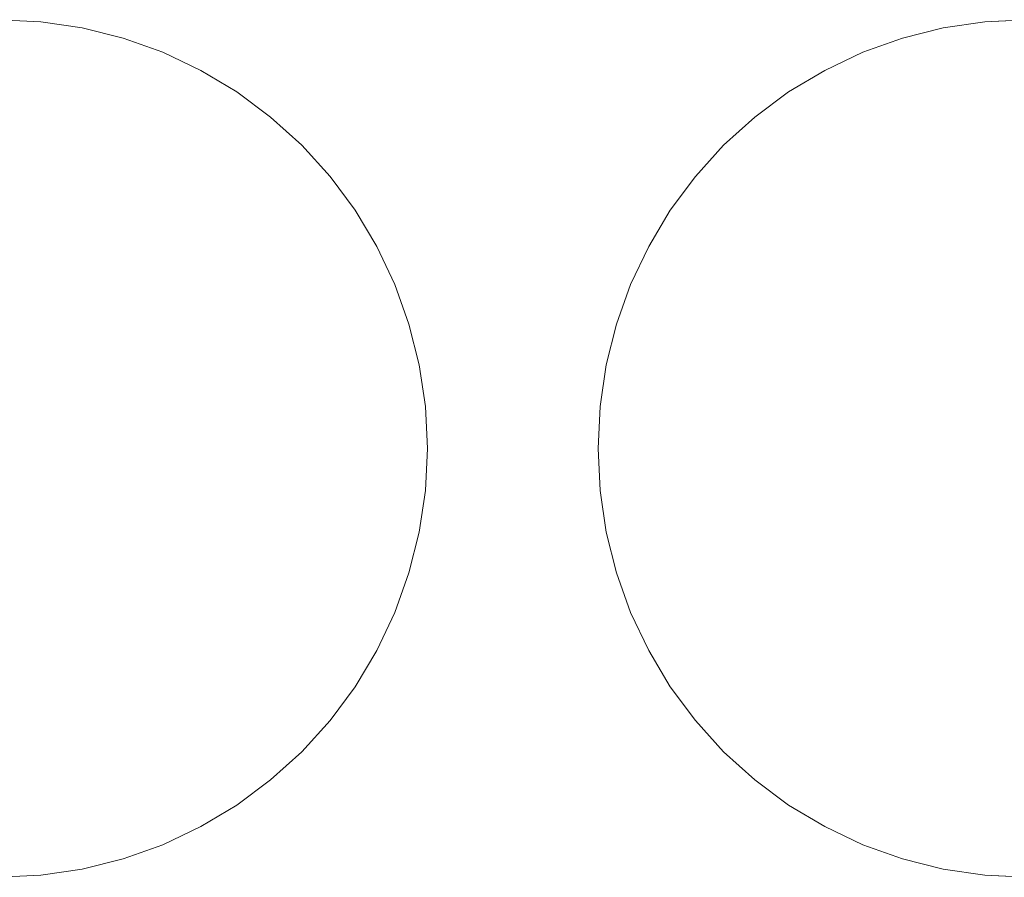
# Model space of a CAD drawing. Header units: millimetres. Extents: x -143 to 143, y -39 to 39.
# Tile 28 of 38: x 67 to 88, y -19 to -1. Entities that reach past the tile are written whole.
import ezdxf

# ---------------------------------------------------------------- set-up
doc = ezdxf.new("R2010")
doc.units = ezdxf.units.MM
doc.header["$LTSCALE"] = 5.08
doc.layers.add('None', color=7, linetype='Continuous', lineweight=5, true_color=0x000000)

# ---------------------------------------------------------------- blocks, each defined once
blk = doc.blocks.new('Group-1')
at = {"layer": 'None', "color": 18, "linetype": 'Continuous', "lineweight": 5}
for points, invisible_edges in [([(-37650.726, 11129.312, -204.914), (-37649.015, 11137.911, -204.914), (-37640.915, 11141.267, -204.914), (-37650.726, 11129.312, -204.914)], 15), ([(-37639.127, 11123.112, -204.914), (-37650.726, 11129.312, -204.914), (-37640.915, 11141.267, -204.914), (-37639.127, 11123.112, -204.914)], 15), ([(-37650.726, 11129.312, -201.739), (-37649.015, 11137.911, -201.739), (-37640.915, 11141.267, -201.739), (-37650.726, 11129.312, -201.739)], 15), ([(-37639.127, 11123.112, -201.739), (-37650.726, 11129.312, -201.739), (-37640.915, 11141.267, -201.739), (-37639.127, 11123.112, -201.739)], 15), ([(-37649.015, 11137.911, -204.914), (-37644.526, 11140.911, -204.914), (-37640.915, 11141.267, -204.914), (-37649.015, 11137.911, -204.914)], 15), ([(-37649.015, 11137.911, -201.739), (-37644.526, 11140.911, -201.739), (-37640.915, 11141.267, -201.739), (-37649.015, 11137.911, -201.739)], 15), ([(-37644.526, 11140.911, -204.914), (-37642.738, 11141.267, -204.914), (-37640.915, 11141.267, -204.914), (-37644.526, 11140.911, -204.914)], 15), ([(-37644.526, 11140.911, -201.739), (-37642.738, 11141.267, -201.739), (-37640.915, 11141.267, -201.739), (-37644.526, 11140.911, -201.739)], 15), ([(-37642.738, 11141.267, -204.914), (-37641.827, 11141.311, -204.914), (-37640.915, 11141.267, -204.914), (-37642.738, 11141.267, -204.914)], 12), ([(-37642.738, 11141.267, -201.739), (-37641.827, 11141.311, -201.739), (-37640.915, 11141.267, -201.739), (-37642.738, 11141.267, -201.739)], 12), ([(-37640.915, 11141.267, -204.914), (-37640.012, 11141.133, -204.914), (-37639.127, 11140.911, -204.914), (-37640.915, 11141.267, -204.914)], 12), ([(-37640.915, 11141.267, -204.914), (-37639.127, 11140.911, -204.914), (-37636.66, 11139.744, -204.914), (-37640.915, 11141.267, -204.914)], 15), ([(-37640.915, 11141.267, -204.914), (-37636.66, 11139.744, -204.914), (-37634.638, 11137.911, -204.914), (-37640.915, 11141.267, -204.914)], 15), ([(-37640.915, 11141.267, -204.914), (-37634.638, 11137.911, -204.914), (-37632.571, 11132.923, -204.914), (-37640.915, 11141.267, -204.914)], 15), ([(-37639.127, 11123.112, -204.914), (-37640.915, 11141.267, -204.914), (-37632.571, 11132.923, -204.914), (-37639.127, 11123.112, -204.914)], 15), ([(-37640.915, 11141.267, -201.739), (-37640.012, 11141.133, -201.739), (-37639.127, 11140.911, -201.739), (-37640.915, 11141.267, -201.739)], 12), ([(-37640.915, 11141.267, -201.739), (-37639.127, 11140.911, -201.739), (-37636.66, 11139.744, -201.739), (-37640.915, 11141.267, -201.739)], 15), ([(-37640.915, 11141.267, -201.739), (-37636.66, 11139.744, -201.739), (-37634.638, 11137.911, -201.739), (-37640.915, 11141.267, -201.739)], 15), ([(-37640.915, 11141.267, -201.739), (-37634.638, 11137.911, -201.739), (-37632.571, 11132.923, -201.739), (-37640.915, 11141.267, -201.739)], 15), ([(-37639.127, 11123.112, -201.739), (-37640.915, 11141.267, -201.739), (-37632.571, 11132.923, -201.739), (-37639.127, 11123.112, -201.739)], 15), ([(-37628.426, 11129.312, -204.914), (-37626.715, 11137.911, -204.914), (-37618.615, 11141.267, -204.914), (-37628.426, 11129.312, -204.914)], 15), ([(-37616.827, 11123.112, -204.914), (-37628.426, 11129.312, -204.914), (-37618.615, 11141.267, -204.914), (-37616.827, 11123.112, -204.914)], 15), ([(-37628.426, 11129.312, -201.739), (-37626.715, 11137.911, -201.739), (-37618.615, 11141.267, -201.739), (-37628.426, 11129.312, -201.739)], 15), ([(-37616.827, 11123.112, -201.739), (-37628.426, 11129.312, -201.739), (-37618.615, 11141.267, -201.739), (-37616.827, 11123.112, -201.739)], 15), ([(-37626.715, 11137.911, -204.914), (-37622.226, 11140.911, -204.914), (-37618.615, 11141.267, -204.914), (-37626.715, 11137.911, -204.914)], 15), ([(-37626.715, 11137.911, -201.739), (-37622.226, 11140.911, -201.739), (-37618.615, 11141.267, -201.739), (-37626.715, 11137.911, -201.739)], 15), ([(-37622.226, 11140.911, -204.914), (-37621.341, 11141.133, -204.914), (-37620.438, 11141.267, -204.914), (-37622.226, 11140.911, -204.914)], 12), ([(-37622.226, 11140.911, -204.914), (-37620.438, 11141.267, -204.914), (-37618.615, 11141.267, -204.914), (-37622.226, 11140.911, -204.914)], 15), ([(-37622.226, 11140.911, -201.739), (-37621.341, 11141.133, -201.739), (-37620.438, 11141.267, -201.739), (-37622.226, 11140.911, -201.739)], 12), ([(-37622.226, 11140.911, -201.739), (-37620.438, 11141.267, -201.739), (-37618.615, 11141.267, -201.739), (-37622.226, 11140.911, -201.739)], 15), ([(-37620.438, 11141.267, -204.914), (-37619.527, 11141.311, -204.914), (-37618.615, 11141.267, -204.914), (-37620.438, 11141.267, -204.914)], 12), ([(-37620.438, 11141.267, -201.739), (-37619.527, 11141.311, -201.739), (-37618.615, 11141.267, -201.739), (-37620.438, 11141.267, -201.739)], 12), ([(-37639.127, 11140.911, -204.914), (-37638.268, 11140.604, -204.914), (-37637.443, 11140.213, -204.914), (-37639.127, 11140.911, -204.914)], 12), ([(-37639.127, 11140.911, -204.914), (-37637.443, 11140.213, -204.914), (-37636.66, 11139.744, -204.914), (-37639.127, 11140.911, -204.914)], 13), ([(-37639.127, 11140.911, -201.739), (-37638.268, 11140.604, -201.739), (-37637.443, 11140.213, -201.739), (-37639.127, 11140.911, -201.739)], 12), ([(-37639.127, 11140.911, -201.739), (-37637.443, 11140.213, -201.739), (-37636.66, 11139.744, -201.739), (-37639.127, 11140.911, -201.739)], 13), ([(-37626.715, 11137.911, -204.914), (-37624.693, 11139.744, -204.914), (-37622.226, 11140.911, -204.914), (-37626.715, 11137.911, -204.914)], 15), ([(-37626.715, 11137.911, -201.739), (-37624.693, 11139.744, -201.739), (-37622.226, 11140.911, -201.739), (-37626.715, 11137.911, -201.739)], 15), ([(-37624.693, 11139.744, -204.914), (-37623.91, 11140.213, -204.914), (-37622.226, 11140.911, -204.914), (-37624.693, 11139.744, -204.914)], 14), ([(-37624.693, 11139.744, -201.739), (-37623.91, 11140.213, -201.739), (-37622.226, 11140.911, -201.739), (-37624.693, 11139.744, -201.739)], 14), ([(-37623.91, 11140.213, -204.914), (-37623.085, 11140.604, -204.914), (-37622.226, 11140.911, -204.914), (-37623.91, 11140.213, -204.914)], 12), ([(-37623.91, 11140.213, -201.739), (-37623.085, 11140.604, -201.739), (-37622.226, 11140.911, -201.739), (-37623.91, 11140.213, -201.739)], 12), ([(-37636.66, 11139.744, -204.914), (-37635.927, 11139.2, -204.914), (-37635.25, 11138.588, -204.914), (-37636.66, 11139.744, -204.914)], 12), ([(-37636.66, 11139.744, -204.914), (-37635.25, 11138.588, -204.914), (-37634.638, 11137.911, -204.914), (-37636.66, 11139.744, -204.914)], 13), ([(-37636.66, 11139.744, -201.739), (-37635.927, 11139.2, -201.739), (-37635.25, 11138.588, -201.739), (-37636.66, 11139.744, -201.739)], 12), ([(-37636.66, 11139.744, -201.739), (-37635.25, 11138.588, -201.739), (-37634.638, 11137.911, -201.739), (-37636.66, 11139.744, -201.739)], 13), ([(-37626.715, 11137.911, -204.914), (-37626.103, 11138.588, -204.914), (-37624.693, 11139.744, -204.914), (-37626.715, 11137.911, -204.914)], 14), ([(-37626.715, 11137.911, -201.739), (-37626.103, 11138.588, -201.739), (-37624.693, 11139.744, -201.739), (-37626.715, 11137.911, -201.739)], 14), ([(-37626.103, 11138.588, -204.914), (-37625.426, 11139.2, -204.914), (-37624.693, 11139.744, -204.914), (-37626.103, 11138.588, -204.914)], 12), ([(-37626.103, 11138.588, -201.739), (-37625.426, 11139.2, -201.739), (-37624.693, 11139.744, -201.739), (-37626.103, 11138.588, -201.739)], 12), ([(-37634.638, 11137.911, -204.914), (-37634.094, 11137.178, -204.914), (-37633.625, 11136.395, -204.914), (-37634.638, 11137.911, -204.914)], 12), ([(-37634.638, 11137.911, -204.914), (-37633.625, 11136.395, -204.914), (-37632.927, 11134.711, -204.914), (-37634.638, 11137.911, -204.914)], 15), ([(-37634.638, 11137.911, -204.914), (-37632.927, 11134.711, -204.914), (-37632.571, 11132.923, -204.914), (-37634.638, 11137.911, -204.914)], 15), ([(-37634.638, 11137.911, -201.739), (-37634.094, 11137.178, -201.739), (-37633.625, 11136.395, -201.739), (-37634.638, 11137.911, -201.739)], 12), ([(-37634.638, 11137.911, -201.739), (-37633.625, 11136.395, -201.739), (-37632.927, 11134.711, -201.739), (-37634.638, 11137.911, -201.739)], 15), ([(-37634.638, 11137.911, -201.739), (-37632.927, 11134.711, -201.739), (-37632.571, 11132.923, -201.739), (-37634.638, 11137.911, -201.739)], 15), ([(-37628.782, 11132.923, -204.914), (-37628.426, 11134.711, -204.914), (-37626.715, 11137.911, -204.914), (-37628.782, 11132.923, -204.914)], 15), ([(-37628.426, 11129.312, -204.914), (-37628.782, 11132.923, -204.914), (-37626.715, 11137.911, -204.914), (-37628.426, 11129.312, -204.914)], 15), ([(-37628.782, 11132.923, -201.739), (-37628.426, 11134.711, -201.739), (-37626.715, 11137.911, -201.739), (-37628.782, 11132.923, -201.739)], 15), ([(-37628.426, 11129.312, -201.739), (-37628.782, 11132.923, -201.739), (-37626.715, 11137.911, -201.739), (-37628.426, 11129.312, -201.739)], 15), ([(-37628.426, 11134.711, -204.914), (-37627.728, 11136.395, -204.914), (-37626.715, 11137.911, -204.914), (-37628.426, 11134.711, -204.914)], 15), ([(-37628.426, 11134.711, -201.739), (-37627.728, 11136.395, -201.739), (-37626.715, 11137.911, -201.739), (-37628.426, 11134.711, -201.739)], 15), ([(-37627.728, 11136.395, -204.914), (-37627.259, 11137.178, -204.914), (-37626.715, 11137.911, -204.914), (-37627.728, 11136.395, -204.914)], 12), ([(-37627.728, 11136.395, -201.739), (-37627.259, 11137.178, -201.739), (-37626.715, 11137.911, -201.739), (-37627.728, 11136.395, -201.739)], 12), ([(-37633.625, 11136.395, -204.914), (-37633.234, 11135.57, -204.914), (-37632.927, 11134.711, -204.914), (-37633.625, 11136.395, -204.914)], 12), ([(-37633.625, 11136.395, -201.739), (-37633.234, 11135.57, -201.739), (-37632.927, 11134.711, -201.739), (-37633.625, 11136.395, -201.739)], 12), ([(-37628.426, 11134.711, -204.914), (-37628.119, 11135.57, -204.914), (-37627.728, 11136.395, -204.914), (-37628.426, 11134.711, -204.914)], 12), ([(-37628.426, 11134.711, -201.739), (-37628.119, 11135.57, -201.739), (-37627.728, 11136.395, -201.739), (-37628.426, 11134.711, -201.739)], 12), ([(-37632.927, 11134.711, -204.914), (-37632.705, 11133.826, -204.914), (-37632.571, 11132.923, -204.914), (-37632.927, 11134.711, -204.914)], 12), ([(-37632.927, 11134.711, -201.739), (-37632.705, 11133.826, -201.739), (-37632.571, 11132.923, -201.739), (-37632.927, 11134.711, -201.739)], 12), ([(-37628.782, 11132.923, -204.914), (-37628.648, 11133.826, -204.914), (-37628.426, 11134.711, -204.914), (-37628.782, 11132.923, -204.914)], 12), ([(-37628.782, 11132.923, -201.739), (-37628.648, 11133.826, -201.739), (-37628.426, 11134.711, -201.739), (-37628.782, 11132.923, -201.739)], 12), ([(-37632.571, 11132.923, -204.914), (-37634.638, 11126.112, -204.914), (-37639.127, 11123.112, -204.914), (-37632.571, 11132.923, -204.914)], 15), ([(-37632.571, 11132.923, -201.739), (-37634.638, 11126.112, -201.739), (-37639.127, 11123.112, -201.739), (-37632.571, 11132.923, -201.739)], 15), ([(-37632.571, 11132.923, -204.914), (-37632.927, 11129.312, -204.914), (-37634.638, 11126.112, -204.914), (-37632.571, 11132.923, -204.914)], 15), ([(-37632.571, 11132.923, -201.739), (-37632.927, 11129.312, -201.739), (-37634.638, 11126.112, -201.739), (-37632.571, 11132.923, -201.739)], 15), ([(-37632.571, 11132.923, -204.914), (-37632.571, 11131.1, -204.914), (-37632.927, 11129.312, -204.914), (-37632.571, 11132.923, -204.914)], 15), ([(-37632.571, 11132.923, -201.739), (-37632.571, 11131.1, -201.739), (-37632.927, 11129.312, -201.739), (-37632.571, 11132.923, -201.739)], 15), ([(-37632.571, 11132.923, -204.914), (-37632.527, 11132.011, -204.914), (-37632.571, 11131.1, -204.914), (-37632.571, 11132.923, -204.914)], 12), ([(-37632.571, 11132.923, -201.739), (-37632.527, 11132.011, -201.739), (-37632.571, 11131.1, -201.739), (-37632.571, 11132.923, -201.739)], 12), ([(-37628.782, 11131.1, -204.914), (-37628.827, 11132.011, -204.914), (-37628.782, 11132.923, -204.914), (-37628.782, 11131.1, -204.914)], 12), ([(-37628.782, 11131.1, -201.739), (-37628.827, 11132.011, -201.739), (-37628.782, 11132.923, -201.739), (-37628.782, 11131.1, -201.739)], 12), ([(-37628.426, 11129.312, -204.914), (-37628.782, 11131.1, -204.914), (-37628.782, 11132.923, -204.914), (-37628.426, 11129.312, -204.914)], 15), ([(-37628.426, 11129.312, -201.739), (-37628.782, 11131.1, -201.739), (-37628.782, 11132.923, -201.739), (-37628.426, 11129.312, -201.739)], 15), ([(-37632.571, 11131.1, -204.914), (-37632.705, 11130.197, -204.914), (-37632.927, 11129.312, -204.914), (-37632.571, 11131.1, -204.914)], 12), ([(-37632.571, 11131.1, -201.739), (-37632.705, 11130.197, -201.739), (-37632.927, 11129.312, -201.739), (-37632.571, 11131.1, -201.739)], 12), ([(-37628.426, 11129.312, -204.914), (-37628.648, 11130.197, -204.914), (-37628.782, 11131.1, -204.914), (-37628.426, 11129.312, -204.914)], 12), ([(-37628.426, 11129.312, -201.739), (-37628.648, 11130.197, -201.739), (-37628.782, 11131.1, -201.739), (-37628.426, 11129.312, -201.739)], 12), ([(-37639.127, 11123.112, -204.914), (-37646.993, 11124.279, -204.914), (-37650.726, 11129.312, -204.914), (-37639.127, 11123.112, -204.914)], 15), ([(-37639.127, 11123.112, -201.739), (-37646.993, 11124.279, -201.739), (-37650.726, 11129.312, -201.739), (-37639.127, 11123.112, -201.739)], 15), ([(-37632.927, 11129.312, -204.914), (-37633.625, 11127.627, -204.914), (-37634.638, 11126.112, -204.914), (-37632.927, 11129.312, -204.914)], 15), ([(-37632.927, 11129.312, -201.739), (-37633.625, 11127.627, -201.739), (-37634.638, 11126.112, -201.739), (-37632.927, 11129.312, -201.739)], 15), ([(-37632.927, 11129.312, -204.914), (-37633.234, 11128.452, -204.914), (-37633.625, 11127.627, -204.914), (-37632.927, 11129.312, -204.914)], 12), ([(-37632.927, 11129.312, -201.739), (-37633.234, 11128.452, -201.739), (-37633.625, 11127.627, -201.739), (-37632.927, 11129.312, -201.739)], 12), ([(-37627.728, 11127.627, -204.914), (-37628.119, 11128.452, -204.914), (-37628.426, 11129.312, -204.914), (-37627.728, 11127.627, -204.914)], 12), ([(-37626.715, 11126.112, -204.914), (-37627.728, 11127.627, -204.914), (-37628.426, 11129.312, -204.914), (-37626.715, 11126.112, -204.914)], 15), ([(-37624.693, 11124.279, -204.914), (-37626.715, 11126.112, -204.914), (-37628.426, 11129.312, -204.914), (-37624.693, 11124.279, -204.914)], 15), ([(-37616.827, 11123.112, -204.914), (-37624.693, 11124.279, -204.914), (-37628.426, 11129.312, -204.914), (-37616.827, 11123.112, -204.914)], 15), ([(-37627.728, 11127.627, -201.739), (-37628.119, 11128.452, -201.739), (-37628.426, 11129.312, -201.739), (-37627.728, 11127.627, -201.739)], 12), ([(-37626.715, 11126.112, -201.739), (-37627.728, 11127.627, -201.739), (-37628.426, 11129.312, -201.739), (-37626.715, 11126.112, -201.739)], 15), ([(-37624.693, 11124.279, -201.739), (-37626.715, 11126.112, -201.739), (-37628.426, 11129.312, -201.739), (-37624.693, 11124.279, -201.739)], 15), ([(-37616.827, 11123.112, -201.739), (-37624.693, 11124.279, -201.739), (-37628.426, 11129.312, -201.739), (-37616.827, 11123.112, -201.739)], 15), ([(-37633.625, 11127.627, -204.914), (-37634.094, 11126.845, -204.914), (-37634.638, 11126.112, -204.914), (-37633.625, 11127.627, -204.914)], 12), ([(-37633.625, 11127.627, -201.739), (-37634.094, 11126.845, -201.739), (-37634.638, 11126.112, -201.739), (-37633.625, 11127.627, -201.739)], 12), ([(-37626.715, 11126.112, -204.914), (-37627.259, 11126.845, -204.914), (-37627.728, 11127.627, -204.914), (-37626.715, 11126.112, -204.914)], 12), ([(-37626.715, 11126.112, -201.739), (-37627.259, 11126.845, -201.739), (-37627.728, 11127.627, -201.739), (-37626.715, 11126.112, -201.739)], 12), ([(-37634.638, 11126.112, -204.914), (-37636.66, 11124.279, -204.914), (-37639.127, 11123.112, -204.914), (-37634.638, 11126.112, -204.914)], 15), ([(-37634.638, 11126.112, -201.739), (-37636.66, 11124.279, -201.739), (-37639.127, 11123.112, -201.739), (-37634.638, 11126.112, -201.739)], 15), ([(-37634.638, 11126.112, -204.914), (-37635.25, 11125.435, -204.914), (-37636.66, 11124.279, -204.914), (-37634.638, 11126.112, -204.914)], 14), ([(-37634.638, 11126.112, -201.739), (-37635.25, 11125.435, -201.739), (-37636.66, 11124.279, -201.739), (-37634.638, 11126.112, -201.739)], 14), ([(-37624.693, 11124.279, -204.914), (-37626.103, 11125.435, -204.914), (-37626.715, 11126.112, -204.914), (-37624.693, 11124.279, -204.914)], 13), ([(-37624.693, 11124.279, -201.739), (-37626.103, 11125.435, -201.739), (-37626.715, 11126.112, -201.739), (-37624.693, 11124.279, -201.739)], 13), ([(-37635.25, 11125.435, -204.914), (-37635.927, 11124.822, -204.914), (-37636.66, 11124.279, -204.914), (-37635.25, 11125.435, -204.914)], 12), ([(-37635.25, 11125.435, -201.739), (-37635.927, 11124.822, -201.739), (-37636.66, 11124.279, -201.739), (-37635.25, 11125.435, -201.739)], 12), ([(-37624.693, 11124.279, -204.914), (-37625.426, 11124.822, -204.914), (-37626.103, 11125.435, -204.914), (-37624.693, 11124.279, -204.914)], 12), ([(-37624.693, 11124.279, -201.739), (-37625.426, 11124.822, -201.739), (-37626.103, 11125.435, -201.739), (-37624.693, 11124.279, -201.739)], 12), ([(-37639.127, 11123.112, -204.914), (-37642.738, 11122.756, -204.914), (-37646.993, 11124.279, -204.914), (-37639.127, 11123.112, -204.914)], 15), ([(-37639.127, 11123.112, -201.739), (-37642.738, 11122.756, -201.739), (-37646.993, 11124.279, -201.739), (-37639.127, 11123.112, -201.739)], 15), ([(-37636.66, 11124.279, -204.914), (-37637.443, 11123.81, -204.914), (-37639.127, 11123.112, -204.914), (-37636.66, 11124.279, -204.914)], 14), ([(-37636.66, 11124.279, -201.739), (-37637.443, 11123.81, -201.739), (-37639.127, 11123.112, -201.739), (-37636.66, 11124.279, -201.739)], 14), ([(-37622.226, 11123.112, -204.914), (-37623.91, 11123.81, -204.914), (-37624.693, 11124.279, -204.914), (-37622.226, 11123.112, -204.914)], 13), ([(-37620.438, 11122.756, -204.914), (-37622.226, 11123.112, -204.914), (-37624.693, 11124.279, -204.914), (-37620.438, 11122.756, -204.914)], 15), ([(-37616.827, 11123.112, -204.914), (-37620.438, 11122.756, -204.914), (-37624.693, 11124.279, -204.914), (-37616.827, 11123.112, -204.914)], 15), ([(-37622.226, 11123.112, -201.739), (-37623.91, 11123.81, -201.739), (-37624.693, 11124.279, -201.739), (-37622.226, 11123.112, -201.739)], 13), ([(-37620.438, 11122.756, -201.739), (-37622.226, 11123.112, -201.739), (-37624.693, 11124.279, -201.739), (-37620.438, 11122.756, -201.739)], 15), ([(-37616.827, 11123.112, -201.739), (-37620.438, 11122.756, -201.739), (-37624.693, 11124.279, -201.739), (-37616.827, 11123.112, -201.739)], 15), ([(-37637.443, 11123.81, -204.914), (-37638.268, 11123.419, -204.914), (-37639.127, 11123.112, -204.914), (-37637.443, 11123.81, -204.914)], 12), ([(-37637.443, 11123.81, -201.739), (-37638.268, 11123.419, -201.739), (-37639.127, 11123.112, -201.739), (-37637.443, 11123.81, -201.739)], 12), ([(-37622.226, 11123.112, -204.914), (-37623.085, 11123.419, -204.914), (-37623.91, 11123.81, -204.914), (-37622.226, 11123.112, -204.914)], 12), ([(-37622.226, 11123.112, -201.739), (-37623.085, 11123.419, -201.739), (-37623.91, 11123.81, -201.739), (-37622.226, 11123.112, -201.739)], 12), ([(-37639.127, 11123.112, -204.914), (-37640.915, 11122.756, -204.914), (-37642.738, 11122.756, -204.914), (-37639.127, 11123.112, -204.914)], 15), ([(-37639.127, 11123.112, -201.739), (-37640.915, 11122.756, -201.739), (-37642.738, 11122.756, -201.739), (-37639.127, 11123.112, -201.739)], 15), ([(-37639.127, 11123.112, -204.914), (-37640.012, 11122.89, -204.914), (-37640.915, 11122.756, -204.914), (-37639.127, 11123.112, -204.914)], 12), ([(-37639.127, 11123.112, -201.739), (-37640.012, 11122.89, -201.739), (-37640.915, 11122.756, -201.739), (-37639.127, 11123.112, -201.739)], 12), ([(-37620.438, 11122.756, -204.914), (-37621.341, 11122.89, -204.914), (-37622.226, 11123.112, -204.914), (-37620.438, 11122.756, -204.914)], 12), ([(-37620.438, 11122.756, -201.739), (-37621.341, 11122.89, -201.739), (-37622.226, 11123.112, -201.739), (-37620.438, 11122.756, -201.739)], 12), ([(-37616.827, 11123.112, -204.914), (-37618.615, 11122.756, -204.914), (-37620.438, 11122.756, -204.914), (-37616.827, 11123.112, -204.914)], 15), ([(-37616.827, 11123.112, -201.739), (-37618.615, 11122.756, -201.739), (-37620.438, 11122.756, -201.739), (-37616.827, 11123.112, -201.739)], 15), ([(-37640.915, 11122.756, -204.914), (-37641.827, 11122.711, -204.914), (-37642.738, 11122.756, -204.914), (-37640.915, 11122.756, -204.914)], 12), ([(-37640.915, 11122.756, -201.739), (-37641.827, 11122.711, -201.739), (-37642.738, 11122.756, -201.739), (-37640.915, 11122.756, -201.739)], 12), ([(-37618.615, 11122.756, -204.914), (-37619.527, 11122.711, -204.914), (-37620.438, 11122.756, -204.914), (-37618.615, 11122.756, -204.914)], 12), ([(-37618.615, 11122.756, -201.739), (-37619.527, 11122.711, -201.739), (-37620.438, 11122.756, -201.739), (-37618.615, 11122.756, -201.739)], 12)]:
    blk.add_3dface(points, dxfattribs=dict(at, invisible_edges=invisible_edges))
for points in [[(-37640.915, 11141.267, -201.739), (-37640.915, 11141.267, -204.914), (-37641.827, 11141.311, -204.914), (-37641.827, 11141.311, -201.739)], [(-37640.012, 11141.133, -201.739), (-37640.012, 11141.133, -204.914), (-37640.915, 11141.267, -204.914), (-37640.915, 11141.267, -201.739)], [(-37620.438, 11141.267, -201.739), (-37620.438, 11141.267, -204.914), (-37621.341, 11141.133, -204.914), (-37621.341, 11141.133, -201.739)], [(-37619.527, 11141.311, -201.739), (-37619.527, 11141.311, -204.914), (-37620.438, 11141.267, -204.914), (-37620.438, 11141.267, -201.739)], [(-37639.127, 11140.911, -201.739), (-37639.127, 11140.911, -204.914), (-37640.012, 11141.133, -204.914), (-37640.012, 11141.133, -201.739)], [(-37621.341, 11141.133, -201.739), (-37621.341, 11141.133, -204.914), (-37622.226, 11140.911, -204.914), (-37622.226, 11140.911, -201.739)], [(-37638.268, 11140.604, -201.739), (-37638.268, 11140.604, -204.914), (-37639.127, 11140.911, -204.914), (-37639.127, 11140.911, -201.739)], [(-37622.226, 11140.911, -201.739), (-37622.226, 11140.911, -204.914), (-37623.085, 11140.604, -204.914), (-37623.085, 11140.604, -201.739)], [(-37637.443, 11140.213, -201.739), (-37637.443, 11140.213, -204.914), (-37638.268, 11140.604, -204.914), (-37638.268, 11140.604, -201.739)], [(-37623.085, 11140.604, -201.739), (-37623.085, 11140.604, -204.914), (-37623.91, 11140.213, -204.914), (-37623.91, 11140.213, -201.739)], [(-37636.66, 11139.744, -201.739), (-37636.66, 11139.744, -204.914), (-37637.443, 11140.213, -204.914), (-37637.443, 11140.213, -201.739)], [(-37623.91, 11140.213, -201.739), (-37623.91, 11140.213, -204.914), (-37624.693, 11139.744, -204.914), (-37624.693, 11139.744, -201.739)], [(-37635.927, 11139.2, -201.739), (-37635.927, 11139.2, -204.914), (-37636.66, 11139.744, -204.914), (-37636.66, 11139.744, -201.739)], [(-37624.693, 11139.744, -201.739), (-37624.693, 11139.744, -204.914), (-37625.426, 11139.2, -204.914), (-37625.426, 11139.2, -201.739)], [(-37635.25, 11138.588, -201.739), (-37635.25, 11138.588, -204.914), (-37635.927, 11139.2, -204.914), (-37635.927, 11139.2, -201.739)], [(-37625.426, 11139.2, -201.739), (-37625.426, 11139.2, -204.914), (-37626.103, 11138.588, -204.914), (-37626.103, 11138.588, -201.739)], [(-37634.638, 11137.911, -201.739), (-37634.638, 11137.911, -204.914), (-37635.25, 11138.588, -204.914), (-37635.25, 11138.588, -201.739)], [(-37626.103, 11138.588, -201.739), (-37626.103, 11138.588, -204.914), (-37626.715, 11137.911, -204.914), (-37626.715, 11137.911, -201.739)], [(-37634.094, 11137.178, -201.739), (-37634.094, 11137.178, -204.914), (-37634.638, 11137.911, -204.914), (-37634.638, 11137.911, -201.739)], [(-37626.715, 11137.911, -201.739), (-37626.715, 11137.911, -204.914), (-37627.259, 11137.178, -204.914), (-37627.259, 11137.178, -201.739)], [(-37633.625, 11136.395, -201.739), (-37633.625, 11136.395, -204.914), (-37634.094, 11137.178, -204.914), (-37634.094, 11137.178, -201.739)], [(-37627.259, 11137.178, -201.739), (-37627.259, 11137.178, -204.914), (-37627.728, 11136.395, -204.914), (-37627.728, 11136.395, -201.739)], [(-37633.234, 11135.57, -201.739), (-37633.234, 11135.57, -204.914), (-37633.625, 11136.395, -204.914), (-37633.625, 11136.395, -201.739)], [(-37627.728, 11136.395, -201.739), (-37627.728, 11136.395, -204.914), (-37628.119, 11135.57, -204.914), (-37628.119, 11135.57, -201.739)], [(-37632.927, 11134.711, -201.739), (-37632.927, 11134.711, -204.914), (-37633.234, 11135.57, -204.914), (-37633.234, 11135.57, -201.739)], [(-37628.119, 11135.57, -201.739), (-37628.119, 11135.57, -204.914), (-37628.426, 11134.711, -204.914), (-37628.426, 11134.711, -201.739)], [(-37632.705, 11133.826, -201.739), (-37632.705, 11133.826, -204.914), (-37632.927, 11134.711, -204.914), (-37632.927, 11134.711, -201.739)], [(-37628.426, 11134.711, -201.739), (-37628.426, 11134.711, -204.914), (-37628.648, 11133.826, -204.914), (-37628.648, 11133.826, -201.739)], [(-37632.571, 11132.923, -201.739), (-37632.571, 11132.923, -204.914), (-37632.705, 11133.826, -204.914), (-37632.705, 11133.826, -201.739)], [(-37628.648, 11133.826, -201.739), (-37628.648, 11133.826, -204.914), (-37628.782, 11132.923, -204.914), (-37628.782, 11132.923, -201.739)], [(-37632.527, 11132.011, -201.739), (-37632.527, 11132.011, -204.914), (-37632.571, 11132.923, -204.914), (-37632.571, 11132.923, -201.739)], [(-37628.782, 11132.923, -201.739), (-37628.782, 11132.923, -204.914), (-37628.827, 11132.011, -204.914), (-37628.827, 11132.011, -201.739)], [(-37632.571, 11131.1, -201.739), (-37632.571, 11131.1, -204.914), (-37632.527, 11132.011, -204.914), (-37632.527, 11132.011, -201.739)], [(-37628.827, 11132.011, -201.739), (-37628.827, 11132.011, -204.914), (-37628.782, 11131.1, -204.914), (-37628.782, 11131.1, -201.739)], [(-37632.705, 11130.197, -201.739), (-37632.705, 11130.197, -204.914), (-37632.571, 11131.1, -204.914), (-37632.571, 11131.1, -201.739)], [(-37628.782, 11131.1, -201.739), (-37628.782, 11131.1, -204.914), (-37628.648, 11130.197, -204.914), (-37628.648, 11130.197, -201.739)], [(-37632.927, 11129.312, -201.739), (-37632.927, 11129.312, -204.914), (-37632.705, 11130.197, -204.914), (-37632.705, 11130.197, -201.739)], [(-37628.648, 11130.197, -201.739), (-37628.648, 11130.197, -204.914), (-37628.426, 11129.312, -204.914), (-37628.426, 11129.312, -201.739)], [(-37633.234, 11128.452, -201.739), (-37633.234, 11128.452, -204.914), (-37632.927, 11129.312, -204.914), (-37632.927, 11129.312, -201.739)], [(-37628.426, 11129.312, -201.739), (-37628.426, 11129.312, -204.914), (-37628.119, 11128.452, -204.914), (-37628.119, 11128.452, -201.739)], [(-37633.625, 11127.627, -201.739), (-37633.625, 11127.627, -204.914), (-37633.234, 11128.452, -204.914), (-37633.234, 11128.452, -201.739)], [(-37628.119, 11128.452, -201.739), (-37628.119, 11128.452, -204.914), (-37627.728, 11127.627, -204.914), (-37627.728, 11127.627, -201.739)], [(-37634.094, 11126.845, -201.739), (-37634.094, 11126.845, -204.914), (-37633.625, 11127.627, -204.914), (-37633.625, 11127.627, -201.739)], [(-37627.728, 11127.627, -201.739), (-37627.728, 11127.627, -204.914), (-37627.259, 11126.845, -204.914), (-37627.259, 11126.845, -201.739)], [(-37634.638, 11126.112, -201.739), (-37634.638, 11126.112, -204.914), (-37634.094, 11126.845, -204.914), (-37634.094, 11126.845, -201.739)], [(-37627.259, 11126.845, -201.739), (-37627.259, 11126.845, -204.914), (-37626.715, 11126.112, -204.914), (-37626.715, 11126.112, -201.739)], [(-37635.25, 11125.435, -201.739), (-37635.25, 11125.435, -204.914), (-37634.638, 11126.112, -204.914), (-37634.638, 11126.112, -201.739)], [(-37626.715, 11126.112, -201.739), (-37626.715, 11126.112, -204.914), (-37626.103, 11125.435, -204.914), (-37626.103, 11125.435, -201.739)], [(-37635.927, 11124.822, -201.739), (-37635.927, 11124.822, -204.914), (-37635.25, 11125.435, -204.914), (-37635.25, 11125.435, -201.739)], [(-37626.103, 11125.435, -201.739), (-37626.103, 11125.435, -204.914), (-37625.426, 11124.822, -204.914), (-37625.426, 11124.822, -201.739)], [(-37636.66, 11124.279, -201.739), (-37636.66, 11124.279, -204.914), (-37635.927, 11124.822, -204.914), (-37635.927, 11124.822, -201.739)], [(-37625.426, 11124.822, -201.739), (-37625.426, 11124.822, -204.914), (-37624.693, 11124.279, -204.914), (-37624.693, 11124.279, -201.739)], [(-37637.443, 11123.81, -201.739), (-37637.443, 11123.81, -204.914), (-37636.66, 11124.279, -204.914), (-37636.66, 11124.279, -201.739)], [(-37624.693, 11124.279, -201.739), (-37624.693, 11124.279, -204.914), (-37623.91, 11123.81, -204.914), (-37623.91, 11123.81, -201.739)], [(-37638.268, 11123.419, -201.739), (-37638.268, 11123.419, -204.914), (-37637.443, 11123.81, -204.914), (-37637.443, 11123.81, -201.739)], [(-37623.91, 11123.81, -201.739), (-37623.91, 11123.81, -204.914), (-37623.085, 11123.419, -204.914), (-37623.085, 11123.419, -201.739)], [(-37639.127, 11123.112, -201.739), (-37639.127, 11123.112, -204.914), (-37638.268, 11123.419, -204.914), (-37638.268, 11123.419, -201.739)], [(-37623.085, 11123.419, -201.739), (-37623.085, 11123.419, -204.914), (-37622.226, 11123.112, -204.914), (-37622.226, 11123.112, -201.739)], [(-37640.012, 11122.89, -201.739), (-37640.012, 11122.89, -204.914), (-37639.127, 11123.112, -204.914), (-37639.127, 11123.112, -201.739)], [(-37622.226, 11123.112, -201.739), (-37622.226, 11123.112, -204.914), (-37621.341, 11122.89, -204.914), (-37621.341, 11122.89, -201.739)], [(-37641.827, 11122.711, -201.739), (-37641.827, 11122.711, -204.914), (-37640.915, 11122.756, -204.914), (-37640.915, 11122.756, -201.739)], [(-37640.915, 11122.756, -201.739), (-37640.915, 11122.756, -204.914), (-37640.012, 11122.89, -204.914), (-37640.012, 11122.89, -201.739)], [(-37621.341, 11122.89, -201.739), (-37621.341, 11122.89, -204.914), (-37620.438, 11122.756, -204.914), (-37620.438, 11122.756, -201.739)], [(-37620.438, 11122.756, -201.739), (-37620.438, 11122.756, -204.914), (-37619.527, 11122.711, -204.914), (-37619.527, 11122.711, -201.739)]]:
    blk.add_3dface(points, dxfattribs=at)
at = {"layer": 'None', "color": 0, "flags": 1}
for tag in ['Yoke', 'Weight', 'Weight', 'Wattage', '3D_Symbol_Name', 'Candlepower', 'Body', 'Model_Name', 'Beam_Angle', 'Field_Angle', 'Remarks', 'Beam_Angle_2', 'Field_Angle_2', 'Num_Channels', 'Frame_Size', 'Device_Type', 'FixtureID', 'Frame_Size', 'Base', 'Lens', 'Inst_Type', 'Lamp']:
    blk.add_attdef(tag, (-18962.77, 19681.012), '', height=0.18, dxfattribs=at)

msp = doc.modelspace()

# ---------------------------------------------------------------- block references
at = {"layer": 'None', "color": 7}
msp.add_blockref('Group-1', (37708.451, -11142.015), dxfattribs=at)

doc.saveas('drawing.dxf')
